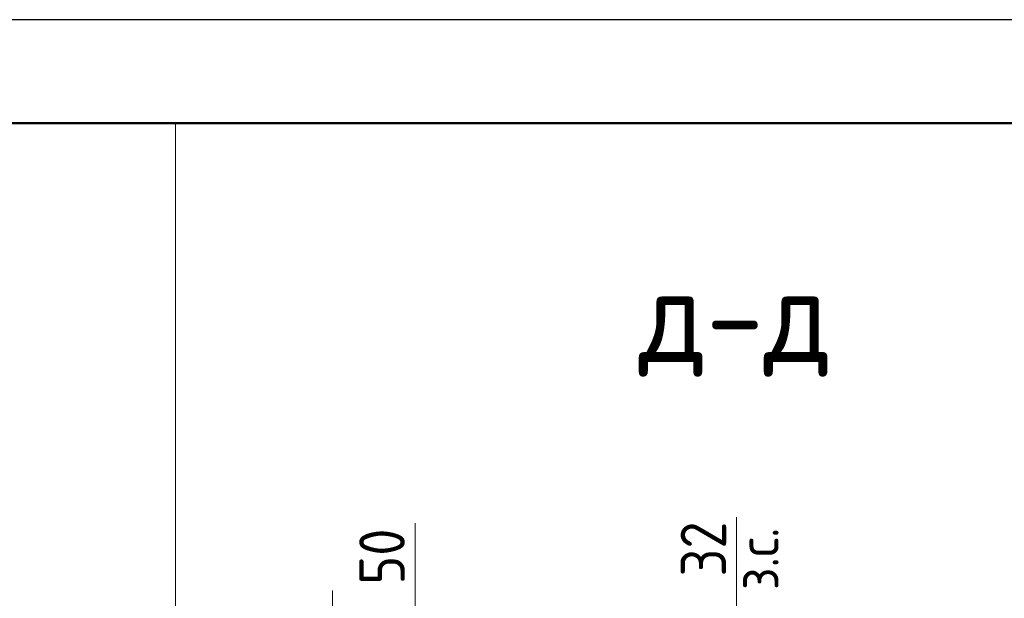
# Model space of a CAD drawing. Header units: millimetres. Extents: x 0 to 42000, y 0 to 29700.
# Tile 29 of 30: x 32758 to 37517, y 26904 to 29700. Entities that reach past the tile are written whole.
import ezdxf

# ---------------------------------------------------------------- set-up
doc = ezdxf.new("R2010")
doc.units = ezdxf.units.MM
for name, color, linetype, lineweight in [('Standard', 7, 'Continuous', 25), ('Заголовок чертежа', 7, 'Continuous', 25), ('Размерная выноска', 7, 'Continuous', 13)]:
    doc.layers.add(name, color=color, linetype=linetype, lineweight=lineweight)
doc.styles.add('ISOCPEUR', font='txt')

msp = doc.modelspace()

# ---------------------------------------------------------------- linework, layer by layer
at = {"layer": 'Standard', "color": 254, "linetype": 'Continuous', "lineweight": 18, "true_color": 0xc4c4ff, "transparency": 33554687}
msp.add_line((33510.6, 29200), (33510.6, 17810.9), dxfattribs=at)
at = {"layer": 'Standard', "color": 7, "linetype": 'Continuous', "lineweight": 13, "transparency": 33554687}
for p, q in [((34269, 26866.7), (34269, 26941.7)), ((34669, 26866.7), (34669, 26941.7)), ((36222.3, 26866.7), (36222.3, 26941.7))]:
    msp.add_line(p, q, dxfattribs=at)
at = {"layer": 'Standard', "color": 7, "linetype": 'Continuous', "lineweight": 25, "transparency": 33554687}
msp.add_lwpolyline([(0, 0), (42000, 0), (42000, 29700), (0, 29700), (0, 0)], close=True, dxfattribs=at)
at = {"layer": 'Standard', "color": 7, "linetype": 'Continuous', "lineweight": 50, "transparency": 33554687}
msp.add_lwpolyline([(2000, 29200), (41500, 29200), (41500, 500), (2000, 500), (2000, 29200)], close=True, dxfattribs=at)
at = {"layer": 'Standard', "color": 7, "linetype": 'Continuous', "lineweight": 13, "transparency": 33554687}
msp.add_lwpolyline([(41500, 29200), (23000, 29200), (23000, 6000), (41500, 6000), (41500, 29200)], dxfattribs=at)
at = {"layer": 'Размерная выноска', "color": 7, "linetype": 'Continuous', "lineweight": 13, "transparency": 33554687}
for p, q in [((36222.3, 26866.7), (36222.3, 27296.9)), ((34669, 27266.7), (34669, 26866.7))]:
    msp.add_line(p, q, dxfattribs=at)

# ---------------------------------------------------------------- texts
at = {"layer": 'Standard', "color": 7, "linetype": 'Continuous', "lineweight": 25, "transparency": 33554687, "char_height": 220, "attachment_point": 7, "rotation": 90, "style": 'ISOCPEUR'}
for s, insert, width in [('\\W0.87;32', (36172.3, 27009.9), 403.932), ('\\W0.87;50', (34619, 26970.8), 403.924)]:
    msp.add_mtext(s, dxfattribs=dict(at, insert=insert, width=width))
at = {"layer": 'Standard', "color": 7, "linetype": 'Continuous', "lineweight": 18, "transparency": 33554687, "insert": (36425.5, 26945), "char_height": 200, "width": 459.942, "attachment_point": 7, "rotation": 90, "style": 'ISOCPEUR'}
msp.add_mtext('\\W0.90;з.с.', dxfattribs=at)
at = {"layer": 'Заголовок чертежа', "color": 7, "linetype": 'Continuous', "lineweight": 50, "transparency": 33554687, "insert": (35749.8, 27975), "char_height": 450, "width": 1149.522, "attachment_point": 7, "style": 'ISOCPEUR'}
msp.add_mtext('\\W0.91;д-д', dxfattribs=at)

doc.saveas('drawing.dxf')
